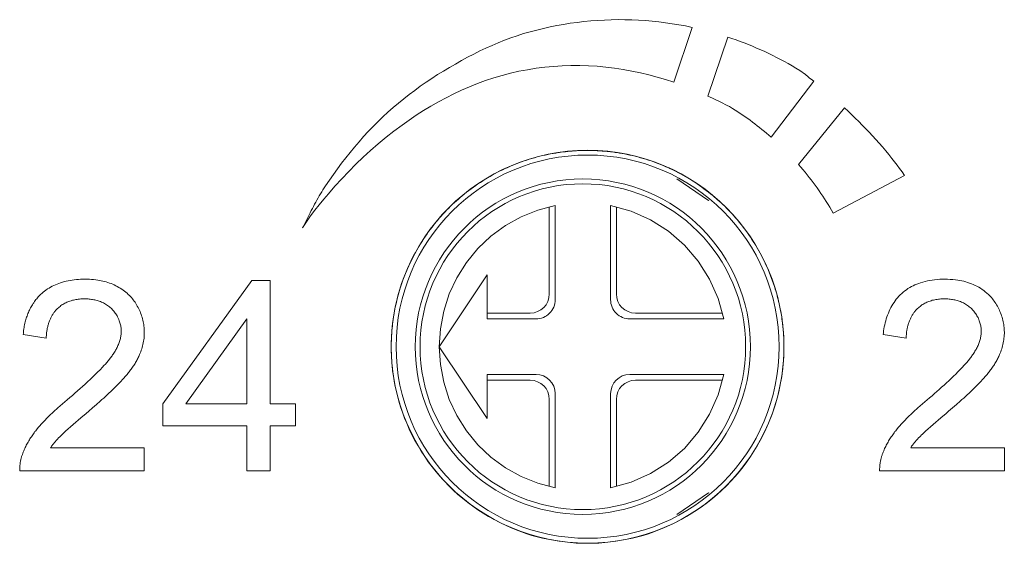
# Model space of a CAD drawing. Header units: millimetres. Extents: x -995 to -252, y -1463 to -938.
# Tile 17 of 24: x -680.16 to -669.88, y -1190.28 to -1184.82. Entities that reach past the tile are written whole.
import ezdxf

# ---------------------------------------------------------------- set-up
doc = ezdxf.new("R2010")
doc.units = ezdxf.units.MM
doc.header["$LTSCALE"] = 2
doc.layers.add('Line', color=3, linetype='Continuous', lineweight=9)

msp = doc.modelspace()

# ---------------------------------------------------------------- linework, layer by layer
at = {"layer": 'Line', "color": 7, "linetype": 'Continuous'}
for p, q in [((-673.328, -1185.472), (-673.137, -1184.9)), ((-672.765, -1185), (-672.972, -1185.616)), ((-671.954, -1185.393), (-672.014, -1185.348)), ((-672.312, -1186.046), (-671.866, -1185.462)), ((-671.545, -1185.74), (-672.025, -1186.332)), ((-674.534, -1186.207), (-674.522, -1186.205)), ((-673.953, -1186.203), (-673.94, -1186.204)), ((-675.089, -1186.373), (-675.069, -1186.364)), ((-673.391, -1186.363), (-673.38, -1186.367)), ((-673.295, -1186.479), (-672.967, -1186.708)), ((-671.665, -1186.837), (-670.918, -1186.444)), ((-675.578, -1186.691), (-675.562, -1186.677)), ((-672.967, -1186.708), (-672.963, -1186.703)), ((-672.899, -1186.674), (-672.889, -1186.683)), ((-674.628, -1187.682), (-674.628, -1186.773)), ((-674.567, -1187.742), (-674.567, -1186.76)), ((-673.988, -1186.76), (-673.988, -1187.742)), ((-673.775, -1186.819), (-673.988, -1186.76)), ((-673.928, -1186.776), (-673.928, -1187.682)), ((-672.512, -1187.113), (-672.498, -1187.135)), ((-677.736, -1187.54), (-678.664, -1188.829)), ((-677.544, -1187.54), (-677.736, -1187.54)), ((-677.544, -1188.829), (-677.544, -1187.54)), ((-675.778, -1188.232), (-675.278, -1187.482)), ((-675.278, -1187.482), (-675.278, -1187.942)), ((-678.423, -1188.829), (-677.785, -1187.942)), ((-677.785, -1187.942), (-677.785, -1188.829)), ((-675.278, -1187.882), (-674.828, -1187.882)), ((-675.278, -1187.942), (-674.767, -1187.942)), ((-673.788, -1187.942), (-672.806, -1187.942)), ((-673.728, -1187.882), (-672.822, -1187.882)), ((-680.122, -1188.106), (-679.881, -1188.143)), ((-671.142, -1188.106), (-670.901, -1188.143)), ((-675.778, -1188.232), (-675.766, -1188.419)), ((-675.778, -1188.232), (-675.278, -1188.982)), ((-675.278, -1188.982), (-675.278, -1188.522)), ((-675.278, -1188.522), (-674.767, -1188.522)), ((-673.788, -1188.522), (-672.806, -1188.522)), ((-672.865, -1188.735), (-672.806, -1188.522)), ((-675.278, -1188.582), (-674.828, -1188.582)), ((-673.728, -1188.582), (-672.822, -1188.582)), ((-674.628, -1188.782), (-674.628, -1189.691)), ((-674.567, -1188.722), (-674.567, -1189.704)), ((-673.988, -1189.704), (-673.988, -1188.722)), ((-673.928, -1189.688), (-673.928, -1188.782)), ((-678.664, -1188.829), (-678.664, -1189.058)), ((-677.785, -1188.829), (-678.423, -1188.829)), ((-677.279, -1188.829), (-677.544, -1188.829)), ((-677.279, -1189.058), (-677.279, -1188.829)), ((-678.664, -1189.058), (-677.785, -1189.058)), ((-677.785, -1189.058), (-677.785, -1189.528)), ((-677.544, -1189.528), (-677.544, -1189.058)), ((-677.544, -1189.058), (-677.279, -1189.058)), ((-678.857, -1189.287), (-679.835, -1189.287)), ((-678.857, -1189.528), (-678.857, -1189.287)), ((-669.877, -1189.287), (-670.855, -1189.287)), ((-669.877, -1189.528), (-669.877, -1189.287)), ((-680.158, -1189.528), (-678.857, -1189.528)), ((-677.785, -1189.528), (-677.544, -1189.528)), ((-671.179, -1189.528), (-669.877, -1189.528)), ((-674.749, -1189.656), (-674.567, -1189.704)), ((-672.967, -1189.756), (-673.295, -1189.985)), ((-672.963, -1189.761), (-672.967, -1189.756))]:
    msp.add_line(p, q, dxfattribs=at)
for points in [[(-673.137, -1184.9), (-673.206, -1184.885), (-673.275, -1184.873), (-673.344, -1184.861), (-673.414, -1184.851), (-673.484, -1184.842), (-673.554, -1184.835), (-673.625, -1184.829), (-673.696, -1184.825), (-673.767, -1184.822), (-673.839, -1184.82), (-673.91, -1184.819), (-673.982, -1184.821), (-674.053, -1184.823), (-674.125, -1184.827), (-674.196, -1184.832), (-674.268, -1184.839), (-674.339, -1184.847), (-674.41, -1184.857), (-674.48, -1184.868), (-674.551, -1184.881), (-674.621, -1184.895), (-674.69, -1184.91), (-674.759, -1184.927), (-674.828, -1184.945), (-674.896, -1184.965), (-674.963, -1184.987), (-675.03, -1185.009), (-675.096, -1185.034), (-675.162, -1185.06), (-675.226, -1185.087), (-675.29, -1185.116), (-675.353, -1185.146)], [(-672.014, -1185.348), (-672.053, -1185.324), (-672.093, -1185.301), (-672.133, -1185.278), (-672.173, -1185.256), (-672.214, -1185.234), (-672.255, -1185.213), (-672.296, -1185.192), (-672.337, -1185.172), (-672.379, -1185.152), (-672.421, -1185.133), (-672.464, -1185.115), (-672.506, -1185.097), (-672.549, -1185.079), (-672.592, -1185.062), (-672.635, -1185.046), (-672.678, -1185.03), (-672.722, -1185.014), (-672.765, -1185)], [(-675.353, -1185.146), (-675.417, -1185.179), (-675.481, -1185.212), (-675.545, -1185.246), (-675.608, -1185.282), (-675.671, -1185.318), (-675.733, -1185.355), (-675.794, -1185.393), (-675.855, -1185.433), (-675.915, -1185.473), (-675.975, -1185.514), (-676.033, -1185.557), (-676.091, -1185.6), (-676.148, -1185.645), (-676.204, -1185.69), (-676.259, -1185.737), (-676.313, -1185.785), (-676.366, -1185.834), (-676.418, -1185.884), (-676.469, -1185.935), (-676.519, -1185.987), (-676.568, -1186.04), (-676.615, -1186.094), (-676.662, -1186.149), (-676.708, -1186.205), (-676.754, -1186.261), (-676.798, -1186.318), (-676.841, -1186.376), (-676.883, -1186.434), (-676.925, -1186.493), (-676.965, -1186.553)], [(-677.204, -1186.991), (-677.163, -1186.929), (-677.121, -1186.868), (-677.076, -1186.809), (-677.03, -1186.75), (-676.983, -1186.693), (-676.935, -1186.636), (-676.866, -1186.557), (-676.795, -1186.479), (-676.722, -1186.403), (-676.647, -1186.328), (-676.571, -1186.255), (-676.494, -1186.184), (-676.414, -1186.115), (-676.333, -1186.047), (-676.25, -1185.982), (-676.165, -1185.919), (-676.092, -1185.867), (-676.017, -1185.817), (-675.941, -1185.768), (-675.864, -1185.721), (-675.785, -1185.677), (-675.706, -1185.634), (-675.625, -1185.594), (-675.544, -1185.555), (-675.461, -1185.52), (-675.377, -1185.486), (-675.293, -1185.455), (-675.207, -1185.427), (-675.121, -1185.401), (-675.034, -1185.378), (-674.946, -1185.358), (-674.856, -1185.341), (-674.767, -1185.326), (-674.676, -1185.315), (-674.585, -1185.307), (-674.494, -1185.301), (-674.403, -1185.298), (-674.311, -1185.298), (-674.22, -1185.301), (-674.128, -1185.306), (-674.037, -1185.315), (-673.946, -1185.325), (-673.856, -1185.339), (-673.766, -1185.355), (-673.677, -1185.373), (-673.588, -1185.394), (-673.501, -1185.418), (-673.414, -1185.444), (-673.328, -1185.472)], [(-671.866, -1185.462), (-671.881, -1185.451), (-671.895, -1185.439), (-671.91, -1185.428), (-671.925, -1185.416), (-671.954, -1185.393)], [(-672.972, -1185.616), (-672.949, -1185.627), (-672.926, -1185.637), (-672.904, -1185.648), (-672.881, -1185.659), (-672.859, -1185.669), (-672.837, -1185.681), (-672.815, -1185.692), (-672.792, -1185.703), (-672.77, -1185.715), (-672.748, -1185.726)], [(-672.748, -1185.726), (-672.737, -1185.733), (-672.726, -1185.74), (-672.714, -1185.746), (-672.688, -1185.763), (-672.661, -1185.78), (-672.635, -1185.797), (-672.609, -1185.815), (-672.583, -1185.832), (-672.557, -1185.851), (-672.532, -1185.869), (-672.507, -1185.888), (-672.482, -1185.907), (-672.457, -1185.926), (-672.432, -1185.945), (-672.408, -1185.965), (-672.383, -1185.985), (-672.359, -1186.005), (-672.335, -1186.025), (-672.312, -1186.046)], [(-670.918, -1186.444), (-670.944, -1186.408), (-670.97, -1186.372), (-670.996, -1186.337), (-671.023, -1186.302), (-671.051, -1186.267), (-671.083, -1186.227), (-671.116, -1186.187), (-671.15, -1186.148), (-671.184, -1186.109), (-671.218, -1186.07), (-671.253, -1186.032), (-671.288, -1185.994), (-671.324, -1185.957), (-671.36, -1185.92), (-671.396, -1185.883), (-671.433, -1185.847), (-671.47, -1185.811), (-671.507, -1185.775), (-671.545, -1185.74)], [(-675.069, -1186.364), (-675.048, -1186.354), (-675.027, -1186.345), (-675, -1186.334), (-674.973, -1186.323), (-674.946, -1186.313), (-674.919, -1186.303), (-674.892, -1186.294), (-674.864, -1186.285), (-674.837, -1186.276), (-674.809, -1186.268), (-674.782, -1186.26), (-674.754, -1186.252), (-674.726, -1186.245), (-674.698, -1186.238), (-674.67, -1186.232), (-674.642, -1186.226), (-674.615, -1186.22), (-674.588, -1186.216), (-674.561, -1186.211), (-674.534, -1186.207)], [(-674.522, -1186.205), (-674.51, -1186.203), (-674.504, -1186.203)], [(-674.504, -1186.203), (-674.482, -1186.2), (-674.459, -1186.197), (-674.436, -1186.194), (-674.413, -1186.192), (-674.39, -1186.19), (-674.367, -1186.189), (-674.344, -1186.187), (-674.321, -1186.186), (-674.298, -1186.185), (-674.275, -1186.185), (-674.252, -1186.184), (-674.229, -1186.184), (-674.208, -1186.184), (-674.187, -1186.185), (-674.166, -1186.185), (-674.145, -1186.186)], [(-674.145, -1186.186), (-674.128, -1186.187), (-674.11, -1186.187), (-674.093, -1186.189), (-674.075, -1186.19), (-674.058, -1186.191), (-674.04, -1186.193), (-674.023, -1186.194), (-674.005, -1186.196), (-673.988, -1186.198), (-673.97, -1186.2), (-673.953, -1186.203)], [(-673.94, -1186.204), (-673.927, -1186.206), (-673.921, -1186.207)], [(-673.921, -1186.207), (-673.894, -1186.211), (-673.868, -1186.216), (-673.842, -1186.221), (-673.815, -1186.226), (-673.787, -1186.232), (-673.759, -1186.238), (-673.731, -1186.245), (-673.703, -1186.252), (-673.675, -1186.26), (-673.648, -1186.268), (-673.62, -1186.276), (-673.593, -1186.285), (-673.565, -1186.294), (-673.538, -1186.303), (-673.511, -1186.313), (-673.484, -1186.323), (-673.457, -1186.334), (-673.431, -1186.345), (-673.411, -1186.354), (-673.391, -1186.363)], [(-675.562, -1186.677), (-675.539, -1186.658), (-675.516, -1186.639), (-675.493, -1186.62), (-675.469, -1186.602), (-675.445, -1186.584), (-675.421, -1186.567), (-675.397, -1186.55), (-675.373, -1186.533), (-675.348, -1186.517), (-675.323, -1186.5), (-675.298, -1186.485), (-675.272, -1186.469), (-675.247, -1186.455), (-675.221, -1186.44), (-675.195, -1186.426), (-675.168, -1186.412), (-675.142, -1186.398), (-675.115, -1186.385), (-675.089, -1186.373)], [(-673.38, -1186.367), (-673.37, -1186.372), (-673.364, -1186.375)], [(-673.364, -1186.375), (-673.338, -1186.387), (-673.312, -1186.4), (-673.286, -1186.413), (-673.26, -1186.427), (-673.234, -1186.441), (-673.209, -1186.455), (-673.184, -1186.47), (-673.159, -1186.485), (-673.134, -1186.501), (-673.11, -1186.516), (-673.085, -1186.533), (-673.061, -1186.549), (-673.037, -1186.566), (-673.014, -1186.583), (-672.99, -1186.601), (-672.967, -1186.618), (-672.944, -1186.637), (-672.921, -1186.655), (-672.899, -1186.674)], [(-672.025, -1186.332), (-672.002, -1186.358), (-671.98, -1186.384), (-671.958, -1186.411), (-671.936, -1186.438), (-671.915, -1186.465), (-671.894, -1186.492), (-671.873, -1186.52), (-671.852, -1186.547), (-671.832, -1186.575), (-671.812, -1186.604), (-671.792, -1186.632), (-671.773, -1186.661), (-671.754, -1186.689), (-671.736, -1186.718), (-671.718, -1186.748), (-671.7, -1186.777), (-671.682, -1186.807), (-671.665, -1186.837)], [(-676.965, -1186.553), (-676.979, -1186.573), (-676.992, -1186.594), (-677.005, -1186.616), (-677.018, -1186.637), (-677.031, -1186.659), (-677.043, -1186.68), (-677.055, -1186.702), (-677.067, -1186.724), (-677.079, -1186.746), (-677.091, -1186.768), (-677.102, -1186.79), (-677.114, -1186.812), (-677.125, -1186.835), (-677.136, -1186.857), (-677.181, -1186.946)], [(-675.954, -1187.127), (-675.938, -1187.103), (-675.922, -1187.078), (-675.905, -1187.054), (-675.888, -1187.03), (-675.87, -1187.007), (-675.853, -1186.983), (-675.835, -1186.96), (-675.816, -1186.937), (-675.797, -1186.915), (-675.778, -1186.892), (-675.759, -1186.87), (-675.739, -1186.848), (-675.719, -1186.827), (-675.699, -1186.805), (-675.678, -1186.785), (-675.659, -1186.765), (-675.639, -1186.746), (-675.619, -1186.728), (-675.599, -1186.709), (-675.578, -1186.691)], [(-672.889, -1186.683), (-672.879, -1186.691), (-672.874, -1186.696)], [(-672.874, -1186.696), (-672.854, -1186.713), (-672.835, -1186.731), (-672.816, -1186.748), (-672.797, -1186.766), (-672.779, -1186.785), (-672.759, -1186.805), (-672.74, -1186.825), (-672.72, -1186.846), (-672.701, -1186.867), (-672.683, -1186.888), (-672.664, -1186.909), (-672.646, -1186.931), (-672.628, -1186.953), (-672.611, -1186.975), (-672.593, -1186.998), (-672.576, -1187.02), (-672.56, -1187.043), (-672.544, -1187.066), (-672.528, -1187.09), (-672.512, -1187.113)], [(-674.567, -1186.76), (-674.749, -1186.808), (-674.923, -1186.878), (-675.087, -1186.969), (-675.238, -1187.08), (-675.375, -1187.209), (-675.494, -1187.354), (-675.594, -1187.512), (-675.673, -1187.682), (-675.731, -1187.861)], [(-672.806, -1187.942), (-672.865, -1187.729), (-672.954, -1187.526), (-673.073, -1187.339), (-673.217, -1187.171), (-673.385, -1187.027), (-673.572, -1186.908), (-673.775, -1186.819)], [(-677.181, -1186.946), (-677.192, -1186.968), (-677.204, -1186.991)], [(-676.264, -1187.985), (-676.259, -1187.952), (-676.255, -1187.919), (-676.249, -1187.886), (-676.243, -1187.854), (-676.237, -1187.821), (-676.229, -1187.785), (-676.221, -1187.749), (-676.212, -1187.714), (-676.202, -1187.678), (-676.192, -1187.643), (-676.181, -1187.608), (-676.17, -1187.573), (-676.158, -1187.539), (-676.145, -1187.504), (-676.131, -1187.47), (-676.117, -1187.436), (-676.104, -1187.404), (-676.089, -1187.372), (-676.074, -1187.341), (-676.059, -1187.309), (-676.042, -1187.278), (-676.026, -1187.248), (-676.009, -1187.217), (-675.991, -1187.187), (-675.973, -1187.157), (-675.954, -1187.127)], [(-672.498, -1187.135), (-672.483, -1187.159), (-672.468, -1187.183), (-672.454, -1187.208), (-672.44, -1187.233), (-672.426, -1187.257), (-672.412, -1187.282), (-672.399, -1187.308), (-672.387, -1187.333), (-672.374, -1187.359), (-672.363, -1187.384), (-672.351, -1187.41), (-672.34, -1187.436), (-672.328, -1187.464), (-672.317, -1187.491), (-672.307, -1187.519), (-672.297, -1187.547), (-672.287, -1187.575), (-672.278, -1187.603), (-672.269, -1187.631), (-672.26, -1187.66)], [(-679.024, -1187.687), (-679.037, -1187.675), (-679.05, -1187.663), (-679.064, -1187.652), (-679.078, -1187.642), (-679.093, -1187.631), (-679.108, -1187.622), (-679.123, -1187.613), (-679.139, -1187.604), (-679.155, -1187.596), (-679.171, -1187.588), (-679.187, -1187.581), (-679.204, -1187.574), (-679.22, -1187.568), (-679.237, -1187.562), (-679.254, -1187.557), (-679.271, -1187.552), (-679.289, -1187.548), (-679.306, -1187.544), (-679.323, -1187.541), (-679.341, -1187.538), (-679.363, -1187.535), (-679.386, -1187.532), (-679.409, -1187.53), (-679.431, -1187.529), (-679.454, -1187.528), (-679.477, -1187.528), (-679.499, -1187.528), (-679.522, -1187.529), (-679.544, -1187.53), (-679.566, -1187.532), (-679.589, -1187.534), (-679.611, -1187.537), (-679.631, -1187.541), (-679.652, -1187.544), (-679.672, -1187.549), (-679.692, -1187.553), (-679.711, -1187.559), (-679.731, -1187.565), (-679.749, -1187.571), (-679.767, -1187.578), (-679.784, -1187.585), (-679.802, -1187.593), (-679.819, -1187.602), (-679.835, -1187.611), (-679.852, -1187.62), (-679.868, -1187.63), (-679.884, -1187.641), (-679.899, -1187.652), (-679.914, -1187.664), (-679.928, -1187.676)], [(-670.044, -1187.687), (-670.06, -1187.673), (-670.076, -1187.659), (-670.092, -1187.646), (-670.109, -1187.634), (-670.127, -1187.623), (-670.145, -1187.612), (-670.164, -1187.602), (-670.182, -1187.592), (-670.202, -1187.583), (-670.221, -1187.575), (-670.241, -1187.568), (-670.261, -1187.561), (-670.28, -1187.555), (-670.3, -1187.55), (-670.321, -1187.545), (-670.341, -1187.541), (-670.361, -1187.538), (-670.388, -1187.534), (-670.415, -1187.532), (-670.443, -1187.53), (-670.47, -1187.528), (-670.497, -1187.528), (-670.524, -1187.528), (-670.551, -1187.529), (-670.578, -1187.531), (-670.605, -1187.534), (-670.632, -1187.537), (-670.656, -1187.541), (-670.68, -1187.546), (-670.704, -1187.551), (-670.728, -1187.558), (-670.752, -1187.565), (-670.771, -1187.572), (-670.79, -1187.579), (-670.81, -1187.587), (-670.828, -1187.596), (-670.847, -1187.605), (-670.865, -1187.615), (-670.883, -1187.626), (-670.9, -1187.638), (-670.917, -1187.65), (-670.933, -1187.663), (-670.949, -1187.676), (-670.964, -1187.69), (-670.978, -1187.705), (-670.992, -1187.721), (-671.005, -1187.737), (-671.017, -1187.753), (-671.029, -1187.77), (-671.041, -1187.788), (-671.051, -1187.806), (-671.061, -1187.824), (-671.071, -1187.843), (-671.08, -1187.863), (-671.088, -1187.882), (-671.096, -1187.902), (-671.103, -1187.922), (-671.11, -1187.942), (-671.116, -1187.962), (-671.121, -1187.983), (-671.126, -1188.003), (-671.131, -1188.024), (-671.134, -1188.045), (-671.138, -1188.065), (-671.14, -1188.086), (-671.142, -1188.106)], [(-679.928, -1187.676), (-679.937, -1187.685), (-679.947, -1187.693), (-679.956, -1187.703), (-679.964, -1187.712), (-679.973, -1187.721), (-679.981, -1187.731), (-679.989, -1187.741), (-679.997, -1187.751), (-680.005, -1187.762), (-680.012, -1187.773), (-680.019, -1187.783), (-680.026, -1187.794), (-680.032, -1187.806), (-680.039, -1187.817), (-680.045, -1187.828), (-680.051, -1187.84), (-680.057, -1187.852), (-680.062, -1187.863), (-680.067, -1187.875), (-680.072, -1187.887), (-680.077, -1187.9), (-680.081, -1187.912), (-680.086, -1187.924), (-680.09, -1187.936), (-680.093, -1187.949), (-680.097, -1187.961), (-680.1, -1187.974), (-680.104, -1187.988), (-680.107, -1188.003), (-680.11, -1188.018), (-680.112, -1188.032), (-680.115, -1188.047), (-680.117, -1188.062), (-680.119, -1188.077), (-680.12, -1188.092), (-680.122, -1188.106)], [(-679.771, -1187.842), (-679.763, -1187.834), (-679.754, -1187.826), (-679.745, -1187.818), (-679.736, -1187.811), (-679.727, -1187.804), (-679.717, -1187.797), (-679.707, -1187.791), (-679.697, -1187.785), (-679.687, -1187.779), (-679.677, -1187.774), (-679.666, -1187.769), (-679.655, -1187.764), (-679.645, -1187.76), (-679.633, -1187.756), (-679.62, -1187.752), (-679.608, -1187.748), (-679.596, -1187.745), (-679.583, -1187.743), (-679.571, -1187.74), (-679.558, -1187.738), (-679.546, -1187.736), (-679.533, -1187.735), (-679.52, -1187.734), (-679.507, -1187.733), (-679.494, -1187.733), (-679.482, -1187.733), (-679.47, -1187.733), (-679.457, -1187.733), (-679.445, -1187.734), (-679.433, -1187.735), (-679.421, -1187.736), (-679.409, -1187.738), (-679.397, -1187.739), (-679.385, -1187.742), (-679.373, -1187.744), (-679.362, -1187.747), (-679.35, -1187.75), (-679.338, -1187.753), (-679.327, -1187.757), (-679.316, -1187.762), (-679.305, -1187.766), (-679.294, -1187.771), (-679.283, -1187.776), (-679.272, -1187.782), (-679.262, -1187.788), (-679.252, -1187.794), (-679.242, -1187.801), (-679.232, -1187.808), (-679.222, -1187.815), (-679.213, -1187.823), (-679.204, -1187.831)], [(-678.906, -1188.314), (-678.9, -1188.299), (-678.894, -1188.285), (-678.889, -1188.269), (-678.884, -1188.254), (-678.879, -1188.239), (-678.875, -1188.223), (-678.871, -1188.208), (-678.868, -1188.192), (-678.865, -1188.176), (-678.862, -1188.16), (-678.86, -1188.144), (-678.859, -1188.128), (-678.858, -1188.112), (-678.857, -1188.096), (-678.857, -1188.08), (-678.857, -1188.064), (-678.858, -1188.049), (-678.859, -1188.033), (-678.861, -1188.018), (-678.863, -1188.002), (-678.866, -1187.986), (-678.869, -1187.971), (-678.872, -1187.956), (-678.876, -1187.94), (-678.881, -1187.925), (-678.885, -1187.91), (-678.891, -1187.895), (-678.896, -1187.88), (-678.902, -1187.866), (-678.908, -1187.851), (-678.915, -1187.837), (-678.922, -1187.823), (-678.93, -1187.809), (-678.938, -1187.796), (-678.946, -1187.782), (-678.954, -1187.769), (-678.963, -1187.756), (-678.972, -1187.744), (-678.982, -1187.732), (-678.992, -1187.72), (-679.002, -1187.709), (-679.013, -1187.697), (-679.024, -1187.687)], [(-672.26, -1187.66), (-672.254, -1187.68), (-672.249, -1187.7), (-672.244, -1187.72), (-672.239, -1187.74), (-672.234, -1187.76), (-672.229, -1187.78), (-672.224, -1187.801), (-672.22, -1187.821), (-672.216, -1187.841), (-672.212, -1187.862), (-672.209, -1187.882), (-672.205, -1187.903), (-672.202, -1187.923), (-672.199, -1187.944), (-672.196, -1187.964), (-672.194, -1187.985)], [(-670.792, -1187.842), (-670.783, -1187.834), (-670.775, -1187.826), (-670.766, -1187.818), (-670.757, -1187.811), (-670.747, -1187.804), (-670.738, -1187.797), (-670.728, -1187.791), (-670.718, -1187.785), (-670.707, -1187.779), (-670.697, -1187.774), (-670.687, -1187.769), (-670.676, -1187.764), (-670.665, -1187.76), (-670.653, -1187.756), (-670.641, -1187.752), (-670.629, -1187.748), (-670.616, -1187.745), (-670.604, -1187.743), (-670.591, -1187.74), (-670.579, -1187.738), (-670.566, -1187.736), (-670.553, -1187.735), (-670.541, -1187.734), (-670.528, -1187.733), (-670.515, -1187.733), (-670.502, -1187.733), (-670.49, -1187.733), (-670.478, -1187.733), (-670.466, -1187.734), (-670.454, -1187.735), (-670.442, -1187.736), (-670.43, -1187.738), (-670.418, -1187.739), (-670.406, -1187.742), (-670.394, -1187.744), (-670.382, -1187.747), (-670.37, -1187.75), (-670.359, -1187.753), (-670.347, -1187.757), (-670.336, -1187.762), (-670.325, -1187.766), (-670.314, -1187.771), (-670.303, -1187.776), (-670.293, -1187.782), (-670.282, -1187.788), (-670.272, -1187.794), (-670.262, -1187.801), (-670.252, -1187.808), (-670.243, -1187.815), (-670.234, -1187.823), (-670.225, -1187.831)], [(-669.926, -1188.314), (-669.92, -1188.299), (-669.914, -1188.285), (-669.909, -1188.269), (-669.904, -1188.254), (-669.899, -1188.239), (-669.895, -1188.223), (-669.892, -1188.208), (-669.888, -1188.192), (-669.885, -1188.176), (-669.883, -1188.16), (-669.881, -1188.144), (-669.879, -1188.128), (-669.878, -1188.112), (-669.877, -1188.096), (-669.877, -1188.08), (-669.878, -1188.064), (-669.879, -1188.049), (-669.88, -1188.033), (-669.882, -1188.018), (-669.884, -1188.002), (-669.886, -1187.986), (-669.889, -1187.971), (-669.893, -1187.956), (-669.897, -1187.94), (-669.901, -1187.925), (-669.906, -1187.91), (-669.911, -1187.895), (-669.917, -1187.88), (-669.923, -1187.866), (-669.929, -1187.851), (-669.936, -1187.837), (-669.943, -1187.823), (-669.95, -1187.809), (-669.958, -1187.796), (-669.966, -1187.782), (-669.975, -1187.769), (-669.984, -1187.756), (-669.993, -1187.744), (-670.002, -1187.732), (-670.012, -1187.72), (-670.023, -1187.709), (-670.033, -1187.697), (-670.044, -1187.687)], [(-679.881, -1188.143), (-679.881, -1188.134), (-679.881, -1188.126), (-679.88, -1188.117), (-679.88, -1188.108), (-679.879, -1188.1), (-679.878, -1188.091), (-679.877, -1188.083), (-679.876, -1188.074), (-679.875, -1188.065), (-679.873, -1188.057), (-679.872, -1188.048), (-679.87, -1188.04), (-679.868, -1188.031), (-679.866, -1188.022), (-679.864, -1188.014), (-679.862, -1188.005), (-679.859, -1187.997), (-679.857, -1187.989), (-679.854, -1187.98), (-679.851, -1187.972), (-679.848, -1187.964), (-679.845, -1187.956), (-679.841, -1187.948), (-679.838, -1187.94), (-679.834, -1187.932), (-679.83, -1187.924), (-679.826, -1187.917), (-679.822, -1187.909), (-679.818, -1187.902), (-679.813, -1187.895), (-679.809, -1187.887), (-679.804, -1187.88), (-679.799, -1187.874), (-679.794, -1187.867), (-679.788, -1187.86), (-679.783, -1187.854), (-679.777, -1187.848), (-679.771, -1187.842)], [(-679.204, -1187.831), (-679.196, -1187.838), (-679.189, -1187.846), (-679.181, -1187.854), (-679.174, -1187.863), (-679.167, -1187.872), (-679.161, -1187.881), (-679.154, -1187.89), (-679.148, -1187.9), (-679.142, -1187.909), (-679.137, -1187.919), (-679.132, -1187.929), (-679.127, -1187.94), (-679.123, -1187.95), (-679.119, -1187.961), (-679.115, -1187.971), (-679.111, -1187.982), (-679.108, -1187.993), (-679.106, -1188.004), (-679.103, -1188.015), (-679.101, -1188.026), (-679.1, -1188.037), (-679.099, -1188.049), (-679.098, -1188.06), (-679.098, -1188.071), (-679.098, -1188.082), (-679.098, -1188.093), (-679.099, -1188.104), (-679.101, -1188.115), (-679.102, -1188.126), (-679.104, -1188.136), (-679.107, -1188.147), (-679.109, -1188.158), (-679.112, -1188.169), (-679.116, -1188.179), (-679.119, -1188.19), (-679.123, -1188.2), (-679.127, -1188.21), (-679.132, -1188.221), (-679.137, -1188.231), (-679.142, -1188.241), (-679.147, -1188.251), (-679.152, -1188.261), (-679.158, -1188.27), (-679.163, -1188.28), (-679.169, -1188.29), (-679.175, -1188.299), (-679.181, -1188.309), (-679.188, -1188.318), (-679.194, -1188.327), (-679.201, -1188.336), (-679.207, -1188.345), (-679.214, -1188.353), (-679.221, -1188.362)], [(-675.731, -1187.861), (-675.766, -1188.045), (-675.778, -1188.232)], [(-670.901, -1188.143), (-670.901, -1188.134), (-670.901, -1188.126), (-670.901, -1188.117), (-670.9, -1188.108), (-670.899, -1188.1), (-670.899, -1188.091), (-670.898, -1188.083), (-670.897, -1188.074), (-670.895, -1188.065), (-670.894, -1188.057), (-670.892, -1188.048), (-670.891, -1188.04), (-670.889, -1188.031), (-670.887, -1188.022), (-670.885, -1188.014), (-670.882, -1188.005), (-670.88, -1187.997), (-670.877, -1187.989), (-670.875, -1187.98), (-670.872, -1187.972), (-670.869, -1187.964), (-670.865, -1187.956), (-670.862, -1187.948), (-670.858, -1187.94), (-670.855, -1187.932), (-670.851, -1187.924), (-670.847, -1187.917), (-670.843, -1187.909), (-670.838, -1187.902), (-670.834, -1187.895), (-670.829, -1187.887), (-670.824, -1187.88), (-670.819, -1187.874), (-670.814, -1187.867), (-670.809, -1187.86), (-670.803, -1187.854), (-670.797, -1187.848), (-670.792, -1187.842)], [(-670.225, -1187.831), (-670.217, -1187.838), (-670.209, -1187.846), (-670.202, -1187.854), (-670.195, -1187.863), (-670.188, -1187.872), (-670.181, -1187.881), (-670.175, -1187.89), (-670.169, -1187.9), (-670.163, -1187.909), (-670.158, -1187.919), (-670.152, -1187.929), (-670.148, -1187.94), (-670.143, -1187.95), (-670.139, -1187.961), (-670.135, -1187.971), (-670.132, -1187.982), (-670.129, -1187.993), (-670.126, -1188.004), (-670.124, -1188.015), (-670.122, -1188.026), (-670.12, -1188.037), (-670.119, -1188.049), (-670.119, -1188.06), (-670.118, -1188.071), (-670.118, -1188.082), (-670.119, -1188.093), (-670.12, -1188.104), (-670.121, -1188.115), (-670.123, -1188.126), (-670.125, -1188.136), (-670.127, -1188.147), (-670.13, -1188.158), (-670.133, -1188.169), (-670.136, -1188.179), (-670.14, -1188.19), (-670.144, -1188.2), (-670.148, -1188.21), (-670.152, -1188.221), (-670.157, -1188.231), (-670.162, -1188.241), (-670.167, -1188.251), (-670.172, -1188.261), (-670.178, -1188.27), (-670.184, -1188.28), (-670.19, -1188.29), (-670.196, -1188.299), (-670.202, -1188.309), (-670.208, -1188.318), (-670.215, -1188.327), (-670.221, -1188.336), (-670.228, -1188.345), (-670.235, -1188.353), (-670.241, -1188.362)], [(-676.264, -1188.483), (-676.267, -1188.456), (-676.269, -1188.428), (-676.272, -1188.4), (-676.274, -1188.373), (-676.276, -1188.345), (-676.277, -1188.317), (-676.278, -1188.29), (-676.278, -1188.262), (-676.279, -1188.234), (-676.278, -1188.206), (-676.278, -1188.179), (-676.277, -1188.151), (-676.276, -1188.123), (-676.274, -1188.096), (-676.272, -1188.068), (-676.269, -1188.04), (-676.267, -1188.013), (-676.264, -1187.985)], [(-672.194, -1187.985), (-672.191, -1188.004), (-672.189, -1188.022), (-672.188, -1188.041), (-672.186, -1188.059), (-672.184, -1188.078), (-672.183, -1188.096), (-672.182, -1188.115), (-672.181, -1188.133), (-672.18, -1188.152), (-672.18, -1188.171), (-672.179, -1188.189), (-672.179, -1188.208), (-672.179, -1188.227)], [(-672.179, -1188.227), (-672.179, -1188.234), (-672.179, -1188.253), (-672.179, -1188.273), (-672.179, -1188.292), (-672.18, -1188.311), (-672.181, -1188.33), (-672.182, -1188.349), (-672.183, -1188.368), (-672.184, -1188.388), (-672.186, -1188.407), (-672.187, -1188.426), (-672.189, -1188.445), (-672.191, -1188.464), (-672.194, -1188.483)], [(-679.221, -1188.362), (-679.235, -1188.379), (-679.25, -1188.396), (-679.264, -1188.413), (-679.28, -1188.429), (-679.295, -1188.446), (-679.319, -1188.472), (-679.345, -1188.497), (-679.37, -1188.523), (-679.396, -1188.548), (-679.421, -1188.573), (-679.448, -1188.597), (-679.474, -1188.622), (-679.501, -1188.646), (-679.527, -1188.67), (-679.554, -1188.694), (-679.581, -1188.717), (-679.608, -1188.741), (-679.635, -1188.764), (-679.663, -1188.788)], [(-679.067, -1188.557), (-679.06, -1188.548), (-679.052, -1188.539), (-679.044, -1188.53), (-679.037, -1188.521), (-679.029, -1188.512), (-679.022, -1188.503), (-679.015, -1188.494), (-679.008, -1188.485), (-679.001, -1188.475), (-678.994, -1188.466), (-678.987, -1188.456), (-678.98, -1188.447), (-678.973, -1188.437), (-678.967, -1188.427), (-678.96, -1188.417), (-678.954, -1188.407), (-678.948, -1188.397), (-678.942, -1188.387), (-678.936, -1188.377), (-678.931, -1188.367), (-678.925, -1188.357), (-678.92, -1188.346), (-678.915, -1188.336), (-678.91, -1188.325), (-678.906, -1188.314)], [(-670.241, -1188.362), (-670.256, -1188.379), (-670.27, -1188.396), (-670.285, -1188.413), (-670.3, -1188.429), (-670.315, -1188.446), (-670.338, -1188.47), (-670.362, -1188.494), (-670.385, -1188.518), (-670.409, -1188.541), (-670.433, -1188.564), (-670.458, -1188.587), (-670.482, -1188.61), (-670.507, -1188.633), (-670.532, -1188.655), (-670.557, -1188.678), (-670.582, -1188.7), (-670.607, -1188.722), (-670.632, -1188.744), (-670.658, -1188.766), (-670.683, -1188.788)], [(-670.088, -1188.557), (-670.08, -1188.548), (-670.073, -1188.539), (-670.065, -1188.53), (-670.057, -1188.521), (-670.05, -1188.512), (-670.043, -1188.503), (-670.035, -1188.494), (-670.028, -1188.485), (-670.021, -1188.475), (-670.014, -1188.466), (-670.007, -1188.456), (-670, -1188.447), (-669.994, -1188.437), (-669.987, -1188.427), (-669.981, -1188.417), (-669.975, -1188.407), (-669.969, -1188.397), (-669.963, -1188.387), (-669.957, -1188.377), (-669.951, -1188.367), (-669.946, -1188.357), (-669.941, -1188.346), (-669.936, -1188.336), (-669.931, -1188.325), (-669.926, -1188.314)], [(-675.766, -1188.419), (-675.731, -1188.603), (-675.673, -1188.782), (-675.594, -1188.952), (-675.494, -1189.111), (-675.375, -1189.255), (-675.238, -1189.384), (-675.087, -1189.495), (-674.923, -1189.586), (-674.749, -1189.656)], [(-679.438, -1188.906), (-679.398, -1188.871), (-679.358, -1188.836), (-679.318, -1188.801), (-679.3, -1188.784), (-679.281, -1188.768), (-679.262, -1188.751), (-679.244, -1188.734), (-679.226, -1188.717), (-679.207, -1188.7), (-679.189, -1188.683), (-679.171, -1188.665), (-679.153, -1188.648), (-679.136, -1188.63), (-679.118, -1188.612), (-679.101, -1188.594), (-679.084, -1188.575), (-679.067, -1188.557)], [(-674.229, -1190.284), (-674.288, -1190.283), (-674.347, -1190.281), (-674.407, -1190.276), (-674.466, -1190.27), (-674.525, -1190.263), (-674.583, -1190.253), (-674.642, -1190.242), (-674.698, -1190.23), (-674.754, -1190.216), (-674.809, -1190.201), (-674.864, -1190.184), (-674.919, -1190.165), (-674.973, -1190.145), (-675.027, -1190.123), (-675.087, -1190.096), (-675.146, -1190.068), (-675.204, -1190.037), (-675.262, -1190.005), (-675.318, -1189.971), (-675.373, -1189.935), (-675.427, -1189.897), (-675.48, -1189.858), (-675.532, -1189.817), (-675.582, -1189.774), (-675.631, -1189.73), (-675.678, -1189.684), (-675.724, -1189.636), (-675.768, -1189.587), (-675.811, -1189.537), (-675.852, -1189.486), (-675.892, -1189.433), (-675.929, -1189.379), (-675.965, -1189.323), (-675.999, -1189.267), (-676.032, -1189.21), (-676.062, -1189.151), (-676.091, -1189.092), (-676.117, -1189.032), (-676.139, -1188.979), (-676.159, -1188.925), (-676.178, -1188.87), (-676.195, -1188.815), (-676.211, -1188.759), (-676.225, -1188.704), (-676.237, -1188.647), (-676.247, -1188.593), (-676.256, -1188.538), (-676.264, -1188.483)], [(-672.194, -1188.483), (-672.201, -1188.538), (-672.21, -1188.593), (-672.22, -1188.647), (-672.233, -1188.704), (-672.246, -1188.759), (-672.262, -1188.815), (-672.279, -1188.87), (-672.298, -1188.925), (-672.318, -1188.979), (-672.34, -1189.032), (-672.366, -1189.092), (-672.395, -1189.151), (-672.425, -1189.21), (-672.458, -1189.267), (-672.492, -1189.323), (-672.528, -1189.379), (-672.565, -1189.433), (-672.605, -1189.486), (-672.646, -1189.537), (-672.689, -1189.587), (-672.733, -1189.636), (-672.779, -1189.684), (-672.826, -1189.73), (-672.875, -1189.774), (-672.926, -1189.817), (-672.977, -1189.858), (-673.03, -1189.897), (-673.084, -1189.935), (-673.139, -1189.971), (-673.196, -1190.005), (-673.253, -1190.037), (-673.311, -1190.068), (-673.371, -1190.096), (-673.431, -1190.123), (-673.484, -1190.145), (-673.538, -1190.165), (-673.593, -1190.184), (-673.648, -1190.201), (-673.703, -1190.216), (-673.759, -1190.23), (-673.815, -1190.242), (-673.874, -1190.253), (-673.932, -1190.263), (-673.991, -1190.27), (-674.05, -1190.276), (-674.11, -1190.281), (-674.169, -1190.283), (-674.229, -1190.284)], [(-670.459, -1188.906), (-670.418, -1188.871), (-670.378, -1188.836), (-670.339, -1188.801), (-670.32, -1188.784), (-670.301, -1188.768), (-670.283, -1188.751), (-670.264, -1188.734), (-670.246, -1188.717), (-670.228, -1188.7), (-670.21, -1188.683), (-670.192, -1188.665), (-670.174, -1188.648), (-670.156, -1188.63), (-670.139, -1188.612), (-670.122, -1188.594), (-670.105, -1188.575), (-670.088, -1188.557)], [(-673.988, -1189.704), (-673.775, -1189.645), (-673.572, -1189.556), (-673.385, -1189.437), (-673.217, -1189.293), (-673.073, -1189.125), (-672.954, -1188.938), (-672.865, -1188.735)], [(-679.663, -1188.788), (-679.687, -1188.808), (-679.711, -1188.829), (-679.735, -1188.85), (-679.759, -1188.871), (-679.774, -1188.884), (-679.79, -1188.898), (-679.805, -1188.912), (-679.82, -1188.926), (-679.835, -1188.94), (-679.849, -1188.954), (-679.864, -1188.968), (-679.879, -1188.983), (-679.893, -1188.998), (-679.907, -1189.012), (-679.921, -1189.027), (-679.935, -1189.042), (-679.948, -1189.058), (-679.962, -1189.073), (-679.975, -1189.089)], [(-670.683, -1188.788), (-670.707, -1188.808), (-670.732, -1188.829), (-670.756, -1188.85), (-670.78, -1188.871), (-670.795, -1188.884), (-670.81, -1188.898), (-670.825, -1188.912), (-670.84, -1188.926), (-670.855, -1188.94), (-670.87, -1188.954), (-670.885, -1188.968), (-670.899, -1188.983), (-670.913, -1188.998), (-670.928, -1189.012), (-670.942, -1189.027), (-670.955, -1189.042), (-670.969, -1189.058), (-670.982, -1189.073), (-670.995, -1189.089)], [(-679.723, -1189.155), (-679.712, -1189.145), (-679.702, -1189.135), (-679.691, -1189.125), (-679.68, -1189.115), (-679.653, -1189.091), (-679.627, -1189.068), (-679.6, -1189.045), (-679.573, -1189.021), (-679.546, -1188.998), (-679.519, -1188.975)], [(-679.519, -1188.975), (-679.465, -1188.929), (-679.438, -1188.906)], [(-670.744, -1189.155), (-670.733, -1189.145), (-670.722, -1189.135), (-670.711, -1189.125), (-670.7, -1189.115), (-670.674, -1189.091), (-670.647, -1189.068), (-670.621, -1189.045), (-670.594, -1189.021), (-670.567, -1188.998), (-670.54, -1188.975)], [(-670.54, -1188.975), (-670.486, -1188.929), (-670.459, -1188.906)], [(-679.975, -1189.089), (-679.983, -1189.099), (-679.991, -1189.109), (-679.999, -1189.119), (-680.007, -1189.13), (-680.014, -1189.14), (-680.022, -1189.151), (-680.029, -1189.161), (-680.036, -1189.172), (-680.044, -1189.183), (-680.051, -1189.194), (-680.057, -1189.205), (-680.064, -1189.216), (-680.071, -1189.227), (-680.077, -1189.239), (-680.083, -1189.25), (-680.089, -1189.261), (-680.095, -1189.273), (-680.101, -1189.285), (-680.106, -1189.296), (-680.111, -1189.308), (-680.116, -1189.32), (-680.121, -1189.332), (-680.126, -1189.344), (-680.13, -1189.356)], [(-670.995, -1189.089), (-671.003, -1189.099), (-671.011, -1189.109), (-671.019, -1189.119), (-671.027, -1189.13), (-671.035, -1189.14), (-671.042, -1189.151), (-671.05, -1189.161), (-671.057, -1189.172), (-671.064, -1189.183), (-671.071, -1189.194), (-671.078, -1189.205), (-671.085, -1189.216), (-671.091, -1189.227), (-671.097, -1189.239), (-671.104, -1189.25), (-671.11, -1189.261), (-671.116, -1189.273), (-671.121, -1189.285), (-671.127, -1189.296), (-671.132, -1189.308), (-671.137, -1189.32), (-671.142, -1189.332), (-671.146, -1189.344), (-671.151, -1189.356)], [(-679.835, -1189.287), (-679.83, -1189.28), (-679.825, -1189.272), (-679.819, -1189.265), (-679.814, -1189.257), (-679.808, -1189.25), (-679.803, -1189.243), (-679.797, -1189.236), (-679.791, -1189.229), (-679.786, -1189.222), (-679.78, -1189.215), (-679.774, -1189.208), (-679.767, -1189.201), (-679.761, -1189.194), (-679.755, -1189.188), (-679.749, -1189.181), (-679.742, -1189.175), (-679.736, -1189.168), (-679.73, -1189.162), (-679.723, -1189.155)], [(-670.855, -1189.287), (-670.85, -1189.28), (-670.845, -1189.272), (-670.84, -1189.265), (-670.834, -1189.257), (-670.829, -1189.25), (-670.823, -1189.243), (-670.818, -1189.236), (-670.812, -1189.229), (-670.806, -1189.222), (-670.8, -1189.215), (-670.794, -1189.208), (-670.788, -1189.201), (-670.782, -1189.194), (-670.776, -1189.188), (-670.769, -1189.181), (-670.763, -1189.175), (-670.757, -1189.168), (-670.75, -1189.162), (-670.744, -1189.155)], [(-680.13, -1189.356), (-680.133, -1189.363), (-680.135, -1189.37), (-680.138, -1189.378), (-680.14, -1189.385), (-680.142, -1189.392), (-680.144, -1189.4), (-680.146, -1189.407), (-680.147, -1189.414), (-680.149, -1189.422), (-680.151, -1189.429), (-680.152, -1189.437), (-680.153, -1189.444), (-680.154, -1189.452), (-680.155, -1189.46), (-680.156, -1189.467), (-680.157, -1189.475), (-680.157, -1189.482), (-680.158, -1189.49), (-680.158, -1189.498), (-680.158, -1189.505), (-680.158, -1189.513), (-680.158, -1189.52), (-680.158, -1189.528)], [(-671.151, -1189.356), (-671.153, -1189.363), (-671.156, -1189.37), (-671.158, -1189.378), (-671.16, -1189.385), (-671.162, -1189.392), (-671.164, -1189.4), (-671.166, -1189.407), (-671.168, -1189.414), (-671.17, -1189.422), (-671.171, -1189.429), (-671.172, -1189.437), (-671.174, -1189.444), (-671.175, -1189.452), (-671.176, -1189.46), (-671.176, -1189.467), (-671.177, -1189.475), (-671.178, -1189.482), (-671.178, -1189.49), (-671.178, -1189.498), (-671.179, -1189.505), (-671.179, -1189.513), (-671.179, -1189.52), (-671.179, -1189.528)]]:
    msp.add_lwpolyline(points, dxfattribs=at)
for centre, radius in [((-674.228, -1188.232), 2.05), ((-674.278, -1188.232), 1.75), ((-674.278, -1188.232), 1.7)]:
    msp.add_circle(centre, radius, dxfattribs=at)
at = {"layer": 'Line', "color": 3, "linetype": 'Continuous'}
msp.add_circle((-674.228, -1188.232), 2, dxfattribs=at)
at = {"layer": 'Line', "color": 7, "linetype": 'Continuous'}
for centre, start, end in [((-674.828, -1187.682), 270, 0), ((-673.728, -1187.682), 180, 270), ((-674.828, -1188.782), 0, 90), ((-673.728, -1188.782), 90, 180)]:
    msp.add_arc(centre, 0.2, start, end, dxfattribs=at)
for centre, start_param, end_param in [((-674.767, -1187.742), -3.141593, -1.570796), ((-673.788, -1187.742), 1.570796, 3.141593), ((-674.767, -1188.722), -1.570796, 0), ((-673.788, -1188.722), 0, 1.570796)]:
    msp.add_ellipse(centre, major_axis=(0, 0.2), ratio=1, start_param=start_param, end_param=end_param, dxfattribs=at)

doc.saveas('drawing.dxf')
